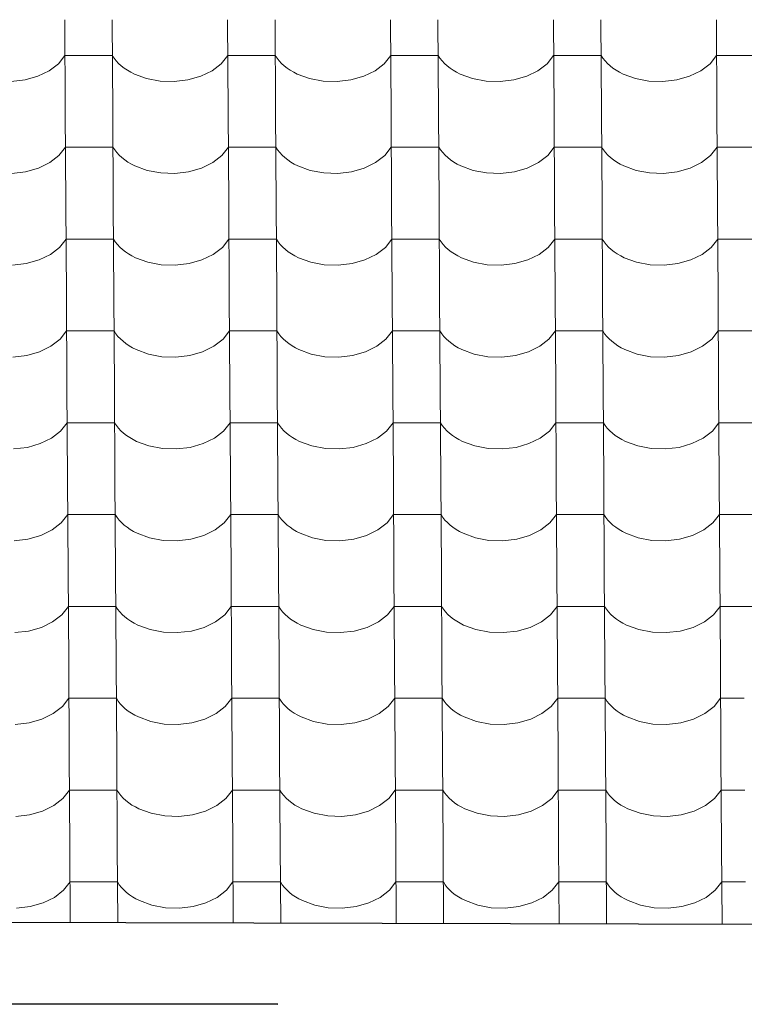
# Model space of a CAD drawing. Header units: millimetres. Extents: x -29001 to 109416, y -1251 to 13451.
# Tile 142 of 163: x -5852 to -5118, y 7012 to 8009. Entities that reach past the tile are written whole.
import ezdxf

# ---------------------------------------------------------------- set-up
doc = ezdxf.new("R2010")
doc.units = ezdxf.units.MM
doc.header["$MEASUREMENT"] = 0
for name, color, linetype in [('POHLED JIŽNÍ_1_Konstrukce - nosné', 7, 'Continuous'), ('POHLED JIŽNÍ_1_Nové_Konstrukce - střechy a skořepiny', 7, 'Continuous'), ('POHLED JIŽNÍ_1_Nové_Konstrukce - římsy', 7, 'Continuous'), ('POHLED JIŽNÍ_1_Nové_Výplně - Povrchové', 7, 'Continuous')]:
    doc.layers.add(name, color=color, linetype=linetype)

# ---------------------------------------------------------------- blocks, each defined once
blk = doc.blocks.new('*X1', base_point=(-31394.74, -25864.88))
at = {"layer": 'POHLED JIŽNÍ_1_Nové_Výplně - Povrchové', "color": 21, "linetype": 'Continuous', "lineweight": 20, "true_color": 0xffaaaa}
for p, q in [((-5806.47, 8009), (-5805.89, 7916.33)), ((-5758.44, 8009), (-5757.86, 7916.33)), ((-5641.47, 8009), (-5640.89, 7916.33)), ((-5593.44, 8009), (-5592.86, 7916.33)), ((-5476.48, 8009), (-5475.9, 7916.33)), ((-5428.44, 8009), (-5427.86, 7916.33)), ((-5311.48, 8009), (-5310.9, 7916.33)), ((-5263.44, 8009), (-5262.87, 7916.33)), ((-5146.48, 8009), (-5145.9, 7916.33)), ((-5812.86, 7964.46), (-5806.25, 7972.84)), ((-5782.23, 7972.84), (-5806.25, 7972.84)), ((-5758.21, 7972.84), (-5782.23, 7972.84)), ((-5758.21, 7972.84), (-5756.37, 7970.05)), ((-5756.37, 7970.05), (-5754.23, 7967.35)), ((-5754.23, 7967.35), (-5751.81, 7964.77)), ((-5647.86, 7964.46), (-5641.25, 7972.84)), ((-5617.23, 7972.84), (-5641.25, 7972.84)), ((-5593.21, 7972.84), (-5617.23, 7972.84)), ((-5593.21, 7972.84), (-5591.37, 7970.05)), ((-5591.37, 7970.05), (-5589.23, 7967.35)), ((-5589.23, 7967.35), (-5586.81, 7964.77)), ((-5482.87, 7964.46), (-5476.25, 7972.84)), ((-5452.23, 7972.84), (-5476.25, 7972.84)), ((-5428.22, 7972.84), (-5452.23, 7972.84)), ((-5428.22, 7972.84), (-5426.37, 7970.05)), ((-5426.37, 7970.05), (-5424.24, 7967.35)), ((-5424.24, 7967.35), (-5421.81, 7964.77)), ((-5317.87, 7964.46), (-5311.25, 7972.84)), ((-5287.24, 7972.84), (-5311.25, 7972.84)), ((-5263.22, 7972.84), (-5287.24, 7972.84)), ((-5263.22, 7972.84), (-5261.38, 7970.05)), ((-5261.38, 7970.05), (-5259.24, 7967.35)), ((-5259.24, 7967.35), (-5256.82, 7964.77)), ((-5152.87, 7964.46), (-5146.26, 7972.84)), ((-5122.24, 7972.84), (-5146.26, 7972.84)), ((-5098.22, 7972.84), (-5122.24, 7972.84)), ((-5833.57, 7951.7), (-5822.13, 7957.29)), ((-5822.13, 7957.29), (-5812.86, 7964.46)), ((-5751.81, 7964.77), (-5749.11, 7962.3)), ((-5749.11, 7962.3), (-5746.16, 7959.98)), ((-5746.16, 7959.98), (-5742.96, 7957.8)), ((-5742.96, 7957.8), (-5739.53, 7955.78)), ((-5668.57, 7951.7), (-5657.13, 7957.29)), ((-5657.13, 7957.29), (-5647.86, 7964.46)), ((-5586.81, 7964.77), (-5584.11, 7962.3)), ((-5584.11, 7962.3), (-5581.16, 7959.98)), ((-5581.16, 7959.98), (-5577.96, 7957.8)), ((-5577.96, 7957.8), (-5574.54, 7955.78)), ((-5503.57, 7951.7), (-5492.13, 7957.29)), ((-5492.13, 7957.29), (-5482.87, 7964.46)), ((-5421.81, 7964.77), (-5419.12, 7962.3)), ((-5419.12, 7962.3), (-5416.16, 7959.98)), ((-5416.16, 7959.98), (-5412.96, 7957.8)), ((-5412.96, 7957.8), (-5409.54, 7955.78)), ((-5338.58, 7951.7), (-5327.13, 7957.29)), ((-5327.13, 7957.29), (-5317.87, 7964.46)), ((-5256.82, 7964.77), (-5254.12, 7962.3)), ((-5254.12, 7962.3), (-5251.16, 7959.98)), ((-5251.16, 7959.98), (-5247.97, 7957.8)), ((-5247.97, 7957.8), (-5244.54, 7955.78)), ((-5173.58, 7951.7), (-5162.14, 7957.29)), ((-5162.14, 7957.29), (-5152.87, 7964.46)), ((-5860.57, 7946.3), (-5846.6, 7947.97)), ((-5846.6, 7947.97), (-5833.57, 7951.7)), ((-5739.53, 7955.78), (-5735.9, 7953.93)), ((-5735.9, 7953.93), (-5723.43, 7949.36)), ((-5723.43, 7949.36), (-5709.75, 7946.77)), ((-5695.57, 7946.3), (-5681.61, 7947.97)), ((-5681.61, 7947.97), (-5668.57, 7951.7)), ((-5574.54, 7955.78), (-5570.9, 7953.93)), ((-5570.9, 7953.93), (-5558.43, 7949.36)), ((-5558.43, 7949.36), (-5544.75, 7946.77)), ((-5530.57, 7946.3), (-5516.61, 7947.97)), ((-5516.61, 7947.97), (-5503.57, 7951.7)), ((-5409.54, 7955.78), (-5405.91, 7953.93)), ((-5405.91, 7953.93), (-5393.43, 7949.36)), ((-5393.43, 7949.36), (-5379.76, 7946.77)), ((-5365.58, 7946.3), (-5351.61, 7947.97)), ((-5351.61, 7947.97), (-5338.58, 7951.7)), ((-5244.54, 7955.78), (-5240.91, 7953.93)), ((-5240.91, 7953.93), (-5228.44, 7949.36)), ((-5228.44, 7949.36), (-5214.76, 7946.77)), ((-5200.58, 7946.3), (-5186.61, 7947.97)), ((-5186.61, 7947.97), (-5173.58, 7951.7)), ((-5709.75, 7946.77), (-5695.57, 7946.3)), ((-5544.75, 7946.77), (-5530.57, 7946.3)), ((-5379.76, 7946.77), (-5365.58, 7946.3)), ((-5214.76, 7946.77), (-5200.58, 7946.3)), ((-5805.89, 7915.99), (-5805.31, 7823.32)), ((-5757.86, 7915.99), (-5757.28, 7823.32)), ((-5640.89, 7915.99), (-5640.31, 7823.32)), ((-5592.86, 7915.99), (-5592.28, 7823.32)), ((-5475.89, 7915.99), (-5475.32, 7823.32)), ((-5427.86, 7915.99), (-5427.28, 7823.32)), ((-5310.9, 7915.99), (-5310.32, 7823.32)), ((-5262.86, 7915.99), (-5262.28, 7823.32)), ((-5145.9, 7915.99), (-5145.32, 7823.32)), ((-5812.28, 7871.45), (-5805.66, 7879.83)), ((-5781.65, 7879.83), (-5805.66, 7879.83)), ((-5757.63, 7879.83), (-5781.65, 7879.83)), ((-5757.63, 7879.83), (-5755.79, 7877.04)), ((-5647.28, 7871.45), (-5640.67, 7879.83)), ((-5616.65, 7879.83), (-5640.67, 7879.83)), ((-5592.63, 7879.83), (-5616.65, 7879.83)), ((-5592.63, 7879.83), (-5590.79, 7877.04)), ((-5482.28, 7871.45), (-5475.67, 7879.83)), ((-5451.65, 7879.83), (-5475.67, 7879.83)), ((-5427.63, 7879.83), (-5451.65, 7879.83)), ((-5427.63, 7879.83), (-5425.79, 7877.04)), ((-5317.29, 7871.45), (-5310.67, 7879.83)), ((-5286.65, 7879.83), (-5310.67, 7879.83)), ((-5262.64, 7879.83), (-5286.65, 7879.83)), ((-5262.64, 7879.83), (-5260.8, 7877.04)), ((-5152.29, 7871.45), (-5145.67, 7879.83)), ((-5121.66, 7879.83), (-5145.67, 7879.83)), ((-5097.64, 7879.83), (-5121.66, 7879.83)), ((-5821.54, 7864.28), (-5812.28, 7871.45)), ((-5755.79, 7877.04), (-5753.65, 7874.34)), ((-5753.65, 7874.34), (-5751.23, 7871.76)), ((-5751.23, 7871.76), (-5748.53, 7869.29)), ((-5748.53, 7869.29), (-5745.57, 7866.97)), ((-5656.55, 7864.28), (-5647.28, 7871.45)), ((-5590.79, 7877.04), (-5588.65, 7874.34)), ((-5588.65, 7874.34), (-5586.23, 7871.76)), ((-5586.23, 7871.76), (-5583.53, 7869.29)), ((-5583.53, 7869.29), (-5580.58, 7866.97)), ((-5491.55, 7864.28), (-5482.28, 7871.45)), ((-5425.79, 7877.04), (-5423.65, 7874.34)), ((-5423.65, 7874.34), (-5421.23, 7871.76)), ((-5421.23, 7871.76), (-5418.53, 7869.29)), ((-5418.53, 7869.29), (-5415.58, 7866.97)), ((-5326.55, 7864.28), (-5317.29, 7871.45)), ((-5260.8, 7877.04), (-5258.66, 7874.34)), ((-5258.66, 7874.34), (-5256.23, 7871.76)), ((-5256.23, 7871.76), (-5253.54, 7869.29)), ((-5253.54, 7869.29), (-5250.58, 7866.97)), ((-5161.55, 7864.28), (-5152.29, 7871.45)), ((-5846.02, 7854.96), (-5832.99, 7858.69)), ((-5832.99, 7858.69), (-5821.54, 7864.28)), ((-5745.57, 7866.97), (-5742.38, 7864.79)), ((-5742.38, 7864.79), (-5738.95, 7862.77)), ((-5738.95, 7862.77), (-5735.32, 7860.92)), ((-5735.32, 7860.92), (-5722.85, 7856.35)), ((-5681.02, 7854.96), (-5667.99, 7858.69)), ((-5667.99, 7858.69), (-5656.55, 7864.28)), ((-5580.58, 7866.97), (-5577.38, 7864.79)), ((-5577.38, 7864.79), (-5573.95, 7862.77)), ((-5573.95, 7862.77), (-5570.32, 7860.92)), ((-5570.32, 7860.92), (-5557.85, 7856.35)), ((-5516.03, 7854.96), (-5502.99, 7858.69)), ((-5502.99, 7858.69), (-5491.55, 7864.28)), ((-5415.58, 7866.97), (-5412.38, 7864.79)), ((-5412.38, 7864.79), (-5408.96, 7862.77)), ((-5408.96, 7862.77), (-5405.32, 7860.92)), ((-5405.32, 7860.92), (-5392.85, 7856.35)), ((-5351.03, 7854.96), (-5337.99, 7858.69)), ((-5337.99, 7858.69), (-5326.55, 7864.28)), ((-5250.58, 7866.97), (-5247.38, 7864.79)), ((-5247.38, 7864.79), (-5243.96, 7862.77)), ((-5243.96, 7862.77), (-5240.33, 7860.92)), ((-5240.33, 7860.92), (-5227.85, 7856.35)), ((-5186.03, 7854.96), (-5173, 7858.69)), ((-5173, 7858.69), (-5161.55, 7864.28)), ((-5859.99, 7853.29), (-5846.02, 7854.96)), ((-5722.85, 7856.35), (-5709.17, 7853.76)), ((-5709.17, 7853.76), (-5694.99, 7853.29)), ((-5694.99, 7853.29), (-5681.02, 7854.96)), ((-5557.85, 7856.35), (-5544.17, 7853.76)), ((-5544.17, 7853.76), (-5529.99, 7853.29)), ((-5529.99, 7853.29), (-5516.03, 7854.96)), ((-5392.85, 7856.35), (-5379.18, 7853.76)), ((-5379.18, 7853.76), (-5364.99, 7853.29)), ((-5364.99, 7853.29), (-5351.03, 7854.96)), ((-5227.85, 7856.35), (-5214.18, 7853.76)), ((-5214.18, 7853.76), (-5200, 7853.29)), ((-5200, 7853.29), (-5186.03, 7854.96)), ((-5805.31, 7822.98), (-5804.73, 7730.31)), ((-5757.27, 7822.98), (-5756.69, 7730.31)), ((-5640.31, 7822.98), (-5639.73, 7730.31)), ((-5592.28, 7822.98), (-5591.7, 7730.31)), ((-5475.31, 7822.98), (-5474.73, 7730.31)), ((-5427.28, 7822.98), (-5426.7, 7730.31)), ((-5310.32, 7822.98), (-5309.74, 7730.31)), ((-5262.28, 7822.98), (-5261.7, 7730.31)), ((-5145.32, 7822.98), (-5144.74, 7730.31)), ((-5820.96, 7771.27), (-5811.7, 7778.44)), ((-5811.7, 7778.44), (-5805.08, 7786.82)), ((-5781.06, 7786.82), (-5805.08, 7786.82)), ((-5757.05, 7786.82), (-5781.06, 7786.82)), ((-5757.05, 7786.82), (-5755.21, 7784.03)), ((-5755.21, 7784.03), (-5753.07, 7781.34)), ((-5753.07, 7781.34), (-5750.64, 7778.75)), ((-5750.64, 7778.75), (-5747.95, 7776.28)), ((-5655.97, 7771.27), (-5646.7, 7778.44)), ((-5646.7, 7778.44), (-5640.08, 7786.82)), ((-5616.07, 7786.82), (-5640.08, 7786.82)), ((-5592.05, 7786.82), (-5616.07, 7786.82)), ((-5592.05, 7786.82), (-5590.21, 7784.03)), ((-5590.21, 7784.03), (-5588.07, 7781.34)), ((-5588.07, 7781.34), (-5585.65, 7778.75)), ((-5585.65, 7778.75), (-5582.95, 7776.28)), ((-5490.97, 7771.27), (-5481.7, 7778.44)), ((-5481.7, 7778.44), (-5475.09, 7786.82)), ((-5451.07, 7786.82), (-5475.09, 7786.82)), ((-5427.05, 7786.82), (-5451.07, 7786.82)), ((-5427.05, 7786.82), (-5425.21, 7784.03)), ((-5425.21, 7784.03), (-5423.07, 7781.34)), ((-5423.07, 7781.34), (-5420.65, 7778.75)), ((-5420.65, 7778.75), (-5417.95, 7776.28)), ((-5325.97, 7771.27), (-5316.71, 7778.44)), ((-5316.71, 7778.44), (-5310.09, 7786.82)), ((-5286.07, 7786.82), (-5310.09, 7786.82)), ((-5262.06, 7786.82), (-5286.07, 7786.82)), ((-5262.06, 7786.82), (-5260.21, 7784.03)), ((-5260.21, 7784.03), (-5258.08, 7781.34)), ((-5258.08, 7781.34), (-5255.65, 7778.75)), ((-5255.65, 7778.75), (-5252.96, 7776.28)), ((-5160.97, 7771.27), (-5151.71, 7778.44)), ((-5151.71, 7778.44), (-5145.09, 7786.82)), ((-5121.08, 7786.82), (-5145.09, 7786.82)), ((-5097.06, 7786.82), (-5121.08, 7786.82)), ((-5832.4, 7765.68), (-5820.96, 7771.27)), ((-5747.95, 7776.28), (-5744.99, 7773.96)), ((-5744.99, 7773.96), (-5741.79, 7771.78)), ((-5741.79, 7771.78), (-5738.37, 7769.76)), ((-5738.37, 7769.76), (-5734.74, 7767.91)), ((-5734.74, 7767.91), (-5722.26, 7763.34)), ((-5667.41, 7765.68), (-5655.97, 7771.27)), ((-5582.95, 7776.28), (-5580, 7773.96)), ((-5580, 7773.96), (-5576.8, 7771.78)), ((-5576.8, 7771.78), (-5573.37, 7769.76)), ((-5573.37, 7769.76), (-5569.74, 7767.91)), ((-5569.74, 7767.91), (-5557.27, 7763.34)), ((-5502.41, 7765.68), (-5490.97, 7771.27)), ((-5417.95, 7776.28), (-5415, 7773.96)), ((-5415, 7773.96), (-5411.8, 7771.78)), ((-5411.8, 7771.78), (-5408.37, 7769.76)), ((-5408.37, 7769.76), (-5404.74, 7767.91)), ((-5404.74, 7767.91), (-5392.27, 7763.34)), ((-5337.41, 7765.68), (-5325.97, 7771.27)), ((-5252.96, 7776.28), (-5250, 7773.96)), ((-5250, 7773.96), (-5246.8, 7771.78)), ((-5246.8, 7771.78), (-5243.38, 7769.76)), ((-5243.38, 7769.76), (-5239.74, 7767.91)), ((-5239.74, 7767.91), (-5227.27, 7763.34)), ((-5172.42, 7765.68), (-5160.97, 7771.27)), ((-5859.41, 7760.28), (-5845.44, 7761.95)), ((-5845.44, 7761.95), (-5832.4, 7765.68)), ((-5722.26, 7763.34), (-5708.59, 7760.75)), ((-5708.59, 7760.75), (-5694.41, 7760.28)), ((-5694.41, 7760.28), (-5680.44, 7761.95)), ((-5680.44, 7761.95), (-5667.41, 7765.68)), ((-5557.27, 7763.34), (-5543.59, 7760.75)), ((-5543.59, 7760.75), (-5529.41, 7760.28)), ((-5529.41, 7760.28), (-5515.45, 7761.95)), ((-5515.45, 7761.95), (-5502.41, 7765.68)), ((-5392.27, 7763.34), (-5378.59, 7760.75)), ((-5378.59, 7760.75), (-5364.41, 7760.28)), ((-5364.41, 7760.28), (-5350.45, 7761.95)), ((-5350.45, 7761.95), (-5337.41, 7765.68)), ((-5227.27, 7763.34), (-5213.6, 7760.75)), ((-5213.6, 7760.75), (-5199.42, 7760.28)), ((-5199.42, 7760.28), (-5185.45, 7761.95)), ((-5185.45, 7761.95), (-5172.42, 7765.68)), ((-5804.73, 7729.97), (-5804.15, 7637.3)), ((-5756.69, 7729.97), (-5756.11, 7637.3)), ((-5639.73, 7729.97), (-5639.15, 7637.3)), ((-5591.69, 7729.97), (-5591.12, 7637.3)), ((-5474.73, 7729.97), (-5474.15, 7637.3)), ((-5426.7, 7729.97), (-5426.12, 7637.3)), ((-5309.73, 7729.97), (-5309.16, 7637.3)), ((-5261.7, 7729.97), (-5261.12, 7637.3)), ((-5144.74, 7729.97), (-5144.16, 7637.3)), ((-5811.12, 7685.43), (-5804.5, 7693.82)), ((-5780.48, 7693.82), (-5804.5, 7693.82)), ((-5756.47, 7693.82), (-5780.48, 7693.82)), ((-5756.47, 7693.82), (-5754.62, 7691.02)), ((-5754.62, 7691.02), (-5752.49, 7688.33)), ((-5752.49, 7688.33), (-5750.06, 7685.74)), ((-5646.12, 7685.43), (-5639.5, 7693.82)), ((-5615.49, 7693.82), (-5639.5, 7693.82)), ((-5591.47, 7693.82), (-5615.49, 7693.82)), ((-5591.47, 7693.82), (-5589.63, 7691.02)), ((-5589.63, 7691.02), (-5587.49, 7688.33)), ((-5587.49, 7688.33), (-5585.07, 7685.74)), ((-5481.12, 7685.43), (-5474.51, 7693.82)), ((-5450.49, 7693.82), (-5474.51, 7693.82)), ((-5426.47, 7693.82), (-5450.49, 7693.82)), ((-5426.47, 7693.82), (-5424.63, 7691.02)), ((-5424.63, 7691.02), (-5422.49, 7688.33)), ((-5422.49, 7688.33), (-5420.07, 7685.74)), ((-5316.12, 7685.43), (-5309.51, 7693.82)), ((-5285.49, 7693.82), (-5309.51, 7693.82)), ((-5261.47, 7693.82), (-5285.49, 7693.82)), ((-5261.47, 7693.82), (-5259.63, 7691.02)), ((-5259.63, 7691.02), (-5257.49, 7688.33)), ((-5257.49, 7688.33), (-5255.07, 7685.74)), ((-5151.13, 7685.43), (-5144.51, 7693.82)), ((-5120.49, 7693.82), (-5144.51, 7693.82)), ((-5096.48, 7693.82), (-5120.49, 7693.82)), ((-5831.82, 7672.67), (-5820.38, 7678.26)), ((-5820.38, 7678.26), (-5811.12, 7685.43)), ((-5750.06, 7685.74), (-5747.37, 7683.28)), ((-5747.37, 7683.28), (-5744.41, 7680.95)), ((-5744.41, 7680.95), (-5741.21, 7678.77)), ((-5741.21, 7678.77), (-5737.79, 7676.75)), ((-5666.83, 7672.67), (-5655.38, 7678.26)), ((-5655.38, 7678.26), (-5646.12, 7685.43)), ((-5585.07, 7685.74), (-5582.37, 7683.28)), ((-5582.37, 7683.28), (-5579.41, 7680.95)), ((-5579.41, 7680.95), (-5576.22, 7678.77)), ((-5576.22, 7678.77), (-5572.79, 7676.75)), ((-5501.83, 7672.67), (-5490.39, 7678.26)), ((-5490.39, 7678.26), (-5481.12, 7685.43)), ((-5420.07, 7685.74), (-5417.37, 7683.28)), ((-5417.37, 7683.28), (-5414.42, 7680.95)), ((-5414.42, 7680.95), (-5411.22, 7678.77)), ((-5411.22, 7678.77), (-5407.79, 7676.75)), ((-5336.83, 7672.67), (-5325.39, 7678.26)), ((-5325.39, 7678.26), (-5316.12, 7685.43)), ((-5255.07, 7685.74), (-5252.37, 7683.28)), ((-5252.37, 7683.28), (-5249.42, 7680.95)), ((-5249.42, 7680.95), (-5246.22, 7678.77)), ((-5246.22, 7678.77), (-5242.8, 7676.75)), ((-5171.83, 7672.67), (-5160.39, 7678.26)), ((-5160.39, 7678.26), (-5151.13, 7685.43)), ((-5858.82, 7667.27), (-5844.86, 7668.94)), ((-5844.86, 7668.94), (-5831.82, 7672.67)), ((-5737.79, 7676.75), (-5734.16, 7674.9)), ((-5734.16, 7674.9), (-5721.68, 7670.33)), ((-5721.68, 7670.33), (-5708.01, 7667.74)), ((-5693.83, 7667.27), (-5679.86, 7668.94)), ((-5679.86, 7668.94), (-5666.83, 7672.67)), ((-5572.79, 7676.75), (-5569.16, 7674.9)), ((-5569.16, 7674.9), (-5556.69, 7670.33)), ((-5556.69, 7670.33), (-5543.01, 7667.74)), ((-5528.83, 7667.27), (-5514.86, 7668.94)), ((-5514.86, 7668.94), (-5501.83, 7672.67)), ((-5407.79, 7676.75), (-5404.16, 7674.9)), ((-5404.16, 7674.9), (-5391.69, 7670.33)), ((-5391.69, 7670.33), (-5378.01, 7667.74)), ((-5363.83, 7667.27), (-5349.87, 7668.94)), ((-5349.87, 7668.94), (-5336.83, 7672.67)), ((-5242.8, 7676.75), (-5239.16, 7674.9)), ((-5239.16, 7674.9), (-5226.69, 7670.33)), ((-5226.69, 7670.33), (-5213.02, 7667.74)), ((-5198.83, 7667.27), (-5184.87, 7668.94)), ((-5184.87, 7668.94), (-5171.83, 7672.67)), ((-5708.01, 7667.74), (-5693.83, 7667.27)), ((-5543.01, 7667.74), (-5528.83, 7667.27)), ((-5378.01, 7667.74), (-5363.83, 7667.27)), ((-5213.02, 7667.74), (-5198.83, 7667.27)), ((-5804.15, 7636.96), (-5803.57, 7544.29)), ((-5756.11, 7636.96), (-5755.53, 7544.29)), ((-5639.15, 7636.96), (-5638.57, 7544.29)), ((-5591.11, 7636.96), (-5590.53, 7544.29)), ((-5474.15, 7636.96), (-5473.57, 7544.29)), ((-5426.12, 7636.96), (-5425.54, 7544.29)), ((-5309.15, 7636.96), (-5308.57, 7544.29)), ((-5261.12, 7636.96), (-5260.54, 7544.29)), ((-5144.16, 7636.96), (-5143.58, 7544.29)), ((-5810.53, 7592.42), (-5803.92, 7600.81)), ((-5779.9, 7600.81), (-5803.92, 7600.81)), ((-5755.88, 7600.81), (-5779.9, 7600.81)), ((-5755.88, 7600.81), (-5754.04, 7598.01)), ((-5754.04, 7598.01), (-5751.9, 7595.32)), ((-5645.54, 7592.42), (-5638.92, 7600.81)), ((-5614.9, 7600.81), (-5638.92, 7600.81)), ((-5590.89, 7600.81), (-5614.9, 7600.81)), ((-5590.89, 7600.81), (-5589.05, 7598.01)), ((-5589.05, 7598.01), (-5586.91, 7595.32)), ((-5480.54, 7592.42), (-5473.92, 7600.81)), ((-5449.91, 7600.81), (-5473.92, 7600.81)), ((-5425.89, 7600.81), (-5449.91, 7600.81)), ((-5425.89, 7600.81), (-5424.05, 7598.01)), ((-5424.05, 7598.01), (-5421.91, 7595.32)), ((-5315.54, 7592.42), (-5308.93, 7600.81)), ((-5284.91, 7600.81), (-5308.93, 7600.81)), ((-5260.89, 7600.81), (-5284.91, 7600.81)), ((-5260.89, 7600.81), (-5259.05, 7598.01)), ((-5259.05, 7598.01), (-5256.91, 7595.32)), ((-5150.55, 7592.42), (-5143.93, 7600.81)), ((-5119.91, 7600.81), (-5143.93, 7600.81)), ((-5095.9, 7600.81), (-5119.91, 7600.81)), ((-5819.8, 7585.25), (-5810.53, 7592.42)), ((-5751.9, 7595.32), (-5749.48, 7592.73)), ((-5749.48, 7592.73), (-5746.78, 7590.27)), ((-5746.78, 7590.27), (-5743.83, 7587.94)), ((-5654.8, 7585.25), (-5645.54, 7592.42)), ((-5586.91, 7595.32), (-5584.48, 7592.73)), ((-5584.48, 7592.73), (-5581.79, 7590.27)), ((-5581.79, 7590.27), (-5578.83, 7587.94)), ((-5489.8, 7585.25), (-5480.54, 7592.42)), ((-5421.91, 7595.32), (-5419.49, 7592.73)), ((-5419.49, 7592.73), (-5416.79, 7590.27)), ((-5416.79, 7590.27), (-5413.83, 7587.94)), ((-5324.81, 7585.25), (-5315.54, 7592.42)), ((-5256.91, 7595.32), (-5254.49, 7592.73)), ((-5254.49, 7592.73), (-5251.79, 7590.27)), ((-5251.79, 7590.27), (-5248.84, 7587.94)), ((-5159.81, 7585.25), (-5150.55, 7592.42)), ((-5844.28, 7575.93), (-5831.24, 7579.66)), ((-5831.24, 7579.66), (-5819.8, 7585.25)), ((-5743.83, 7587.94), (-5740.63, 7585.76)), ((-5740.63, 7585.76), (-5737.21, 7583.74)), ((-5737.21, 7583.74), (-5733.57, 7581.89)), ((-5733.57, 7581.89), (-5721.1, 7577.32)), ((-5679.28, 7575.93), (-5666.24, 7579.66)), ((-5666.24, 7579.66), (-5654.8, 7585.25)), ((-5578.83, 7587.94), (-5575.63, 7585.76)), ((-5575.63, 7585.76), (-5572.21, 7583.74)), ((-5572.21, 7583.74), (-5568.58, 7581.89)), ((-5568.58, 7581.89), (-5556.1, 7577.32)), ((-5514.28, 7575.93), (-5501.25, 7579.66)), ((-5501.25, 7579.66), (-5489.8, 7585.25)), ((-5413.83, 7587.94), (-5410.64, 7585.76)), ((-5410.64, 7585.76), (-5407.21, 7583.74)), ((-5407.21, 7583.74), (-5403.58, 7581.89)), ((-5403.58, 7581.89), (-5391.11, 7577.32)), ((-5349.29, 7575.93), (-5336.25, 7579.66)), ((-5336.25, 7579.66), (-5324.81, 7585.25)), ((-5248.84, 7587.94), (-5245.64, 7585.76)), ((-5245.64, 7585.76), (-5242.21, 7583.74)), ((-5242.21, 7583.74), (-5238.58, 7581.89)), ((-5238.58, 7581.89), (-5226.11, 7577.32)), ((-5184.29, 7575.93), (-5171.25, 7579.66)), ((-5171.25, 7579.66), (-5159.81, 7585.25)), ((-5858.24, 7574.26), (-5844.28, 7575.93)), ((-5721.1, 7577.32), (-5707.43, 7574.73)), ((-5707.43, 7574.73), (-5693.24, 7574.26)), ((-5693.24, 7574.26), (-5679.28, 7575.93)), ((-5556.1, 7577.32), (-5542.43, 7574.73)), ((-5542.43, 7574.73), (-5528.25, 7574.26)), ((-5528.25, 7574.26), (-5514.28, 7575.93)), ((-5391.11, 7577.32), (-5377.43, 7574.73)), ((-5377.43, 7574.73), (-5363.25, 7574.26)), ((-5363.25, 7574.26), (-5349.29, 7575.93)), ((-5226.11, 7577.32), (-5212.43, 7574.73)), ((-5212.43, 7574.73), (-5198.25, 7574.26)), ((-5198.25, 7574.26), (-5184.29, 7575.93)), ((-5803.56, 7543.95), (-5802.98, 7451.28)), ((-5755.53, 7543.95), (-5754.95, 7451.28)), ((-5638.57, 7543.95), (-5637.99, 7451.28)), ((-5590.53, 7543.95), (-5589.95, 7451.28)), ((-5473.57, 7543.95), (-5472.99, 7451.28)), ((-5425.53, 7543.95), (-5424.95, 7451.28)), ((-5308.57, 7543.95), (-5307.99, 7451.28)), ((-5260.54, 7543.95), (-5259.96, 7451.28)), ((-5143.57, 7543.95), (-5142.99, 7451.28)), ((-5819.22, 7492.24), (-5809.95, 7499.41)), ((-5809.95, 7499.41), (-5803.34, 7507.8)), ((-5779.32, 7507.8), (-5803.34, 7507.8)), ((-5755.3, 7507.8), (-5779.32, 7507.8)), ((-5755.3, 7507.8), (-5753.46, 7505)), ((-5753.46, 7505), (-5751.32, 7502.31)), ((-5751.32, 7502.31), (-5748.9, 7499.72)), ((-5748.9, 7499.72), (-5746.2, 7497.26)), ((-5654.22, 7492.24), (-5644.96, 7499.41)), ((-5644.96, 7499.41), (-5638.34, 7507.8)), ((-5614.32, 7507.8), (-5638.34, 7507.8)), ((-5590.31, 7507.8), (-5614.32, 7507.8)), ((-5590.31, 7507.8), (-5588.46, 7505)), ((-5588.46, 7505), (-5586.33, 7502.31)), ((-5586.33, 7502.31), (-5583.9, 7499.72)), ((-5583.9, 7499.72), (-5581.21, 7497.26)), ((-5489.22, 7492.24), (-5479.96, 7499.41)), ((-5479.96, 7499.41), (-5473.34, 7507.8)), ((-5449.33, 7507.8), (-5473.34, 7507.8)), ((-5425.31, 7507.8), (-5449.33, 7507.8)), ((-5425.31, 7507.8), (-5423.47, 7505)), ((-5423.47, 7505), (-5421.33, 7502.31)), ((-5421.33, 7502.31), (-5418.9, 7499.72)), ((-5418.9, 7499.72), (-5416.21, 7497.26)), ((-5324.23, 7492.24), (-5314.96, 7499.41)), ((-5314.96, 7499.41), (-5308.35, 7507.8)), ((-5284.33, 7507.8), (-5308.35, 7507.8)), ((-5260.31, 7507.8), (-5284.33, 7507.8)), ((-5260.31, 7507.8), (-5258.47, 7505)), ((-5258.47, 7505), (-5256.33, 7502.31)), ((-5256.33, 7502.31), (-5253.91, 7499.72)), ((-5253.91, 7499.72), (-5251.21, 7497.26)), ((-5159.23, 7492.24), (-5149.96, 7499.41)), ((-5149.96, 7499.41), (-5143.35, 7507.8)), ((-5119.33, 7507.8), (-5143.35, 7507.8)), ((-5095.31, 7507.8), (-5119.33, 7507.8)), ((-5830.66, 7486.65), (-5819.22, 7492.24)), ((-5746.2, 7497.26), (-5743.25, 7494.93)), ((-5743.25, 7494.93), (-5740.05, 7492.75)), ((-5740.05, 7492.75), (-5736.63, 7490.73)), ((-5736.63, 7490.73), (-5732.99, 7488.88)), ((-5732.99, 7488.88), (-5720.52, 7484.31)), ((-5665.66, 7486.65), (-5654.22, 7492.24)), ((-5581.21, 7497.26), (-5578.25, 7494.93)), ((-5578.25, 7494.93), (-5575.05, 7492.75)), ((-5575.05, 7492.75), (-5571.63, 7490.73)), ((-5571.63, 7490.73), (-5567.99, 7488.88)), ((-5567.99, 7488.88), (-5555.52, 7484.31)), ((-5500.67, 7486.65), (-5489.22, 7492.24)), ((-5416.21, 7497.26), (-5413.25, 7494.93)), ((-5413.25, 7494.93), (-5410.06, 7492.75)), ((-5410.06, 7492.75), (-5406.63, 7490.73)), ((-5406.63, 7490.73), (-5403, 7488.88)), ((-5403, 7488.88), (-5390.53, 7484.31)), ((-5335.67, 7486.65), (-5324.23, 7492.24)), ((-5251.21, 7497.26), (-5248.26, 7494.93)), ((-5248.26, 7494.93), (-5245.06, 7492.75)), ((-5245.06, 7492.75), (-5241.63, 7490.73)), ((-5241.63, 7490.73), (-5238, 7488.88)), ((-5238, 7488.88), (-5225.53, 7484.31)), ((-5170.67, 7486.65), (-5159.23, 7492.24)), ((-5857.66, 7481.25), (-5843.7, 7482.92)), ((-5843.7, 7482.92), (-5830.66, 7486.65)), ((-5720.52, 7484.31), (-5706.84, 7481.73)), ((-5706.84, 7481.73), (-5692.66, 7481.25)), ((-5692.66, 7481.25), (-5678.7, 7482.92)), ((-5678.7, 7482.92), (-5665.66, 7486.65)), ((-5555.52, 7484.31), (-5541.85, 7481.73)), ((-5541.85, 7481.73), (-5527.67, 7481.25)), ((-5527.67, 7481.25), (-5513.7, 7482.92)), ((-5513.7, 7482.92), (-5500.67, 7486.65)), ((-5390.53, 7484.31), (-5376.85, 7481.73)), ((-5376.85, 7481.73), (-5362.67, 7481.25)), ((-5362.67, 7481.25), (-5348.7, 7482.92)), ((-5348.7, 7482.92), (-5335.67, 7486.65)), ((-5225.53, 7484.31), (-5211.85, 7481.73)), ((-5211.85, 7481.73), (-5197.67, 7481.25)), ((-5197.67, 7481.25), (-5183.71, 7482.92)), ((-5183.71, 7482.92), (-5170.67, 7486.65)), ((-5802.98, 7450.94), (-5802.4, 7358.27)), ((-5754.95, 7450.94), (-5754.37, 7358.27)), ((-5637.98, 7450.94), (-5637.41, 7358.27)), ((-5589.95, 7450.94), (-5589.37, 7358.27)), ((-5472.99, 7450.94), (-5472.41, 7358.27)), ((-5424.95, 7450.94), (-5424.37, 7358.27)), ((-5307.99, 7450.94), (-5307.41, 7358.27)), ((-5259.96, 7450.94), (-5259.38, 7358.27)), ((-5142.99, 7450.94), (-5142.41, 7358.27)), ((-5809.37, 7406.4), (-5802.76, 7414.79)), ((-5778.74, 7414.79), (-5802.76, 7414.79)), ((-5754.72, 7414.79), (-5778.74, 7414.79)), ((-5754.72, 7414.79), (-5752.88, 7412)), ((-5752.88, 7412), (-5750.74, 7409.3)), ((-5750.74, 7409.3), (-5748.32, 7406.71)), ((-5644.37, 7406.4), (-5637.76, 7414.79)), ((-5613.74, 7414.79), (-5637.76, 7414.79)), ((-5589.72, 7414.79), (-5613.74, 7414.79)), ((-5589.72, 7414.79), (-5587.88, 7412)), ((-5587.88, 7412), (-5585.74, 7409.3)), ((-5585.74, 7409.3), (-5583.32, 7406.71)), ((-5479.38, 7406.4), (-5472.76, 7414.79)), ((-5448.74, 7414.79), (-5472.76, 7414.79)), ((-5424.73, 7414.79), (-5448.74, 7414.79)), ((-5424.73, 7414.79), (-5422.89, 7412)), ((-5422.89, 7412), (-5420.75, 7409.3)), ((-5420.75, 7409.3), (-5418.32, 7406.71)), ((-5314.38, 7406.4), (-5307.76, 7414.79)), ((-5283.75, 7414.79), (-5307.76, 7414.79)), ((-5259.73, 7414.79), (-5283.75, 7414.79)), ((-5259.73, 7414.79), (-5257.89, 7412)), ((-5257.89, 7412), (-5255.75, 7409.3)), ((-5255.75, 7409.3), (-5253.33, 7406.71)), ((-5149.38, 7406.4), (-5142.77, 7414.79)), ((-5118.75, 7414.79), (-5142.77, 7414.79)), ((-5094.73, 7414.79), (-5118.75, 7414.79)), ((-5830.08, 7393.64), (-5818.64, 7399.23)), ((-5818.64, 7399.23), (-5809.37, 7406.4)), ((-5748.32, 7406.71), (-5745.62, 7404.25)), ((-5745.62, 7404.25), (-5742.67, 7401.92)), ((-5742.67, 7401.92), (-5739.47, 7399.74)), ((-5739.47, 7399.74), (-5736.04, 7397.72)), ((-5665.08, 7393.64), (-5653.64, 7399.23)), ((-5653.64, 7399.23), (-5644.37, 7406.4)), ((-5583.32, 7406.71), (-5580.62, 7404.25)), ((-5580.62, 7404.25), (-5577.67, 7401.92)), ((-5577.67, 7401.92), (-5574.47, 7399.74)), ((-5574.47, 7399.74), (-5571.05, 7397.72)), ((-5500.08, 7393.64), (-5488.64, 7399.23)), ((-5488.64, 7399.23), (-5479.38, 7406.4)), ((-5418.32, 7406.71), (-5415.63, 7404.25)), ((-5415.63, 7404.25), (-5412.67, 7401.92)), ((-5412.67, 7401.92), (-5409.47, 7399.74)), ((-5409.47, 7399.74), (-5406.05, 7397.72)), ((-5335.09, 7393.64), (-5323.64, 7399.23)), ((-5323.64, 7399.23), (-5314.38, 7406.4)), ((-5253.33, 7406.71), (-5250.63, 7404.25)), ((-5250.63, 7404.25), (-5247.67, 7401.92)), ((-5247.67, 7401.92), (-5244.48, 7399.74)), ((-5244.48, 7399.74), (-5241.05, 7397.72)), ((-5170.09, 7393.64), (-5158.65, 7399.23)), ((-5158.65, 7399.23), (-5149.38, 7406.4)), ((-5857.08, 7388.25), (-5843.11, 7389.91)), ((-5843.11, 7389.91), (-5830.08, 7393.64)), ((-5736.04, 7397.72), (-5732.41, 7395.88)), ((-5732.41, 7395.88), (-5719.94, 7391.3)), ((-5719.94, 7391.3), (-5706.26, 7388.72)), ((-5706.26, 7388.72), (-5692.08, 7388.25)), ((-5692.08, 7388.25), (-5678.12, 7389.91)), ((-5678.12, 7389.91), (-5665.08, 7393.64)), ((-5571.05, 7397.72), (-5567.41, 7395.88)), ((-5567.41, 7395.88), (-5554.94, 7391.3)), ((-5554.94, 7391.3), (-5541.27, 7388.72)), ((-5541.27, 7388.72), (-5527.08, 7388.25)), ((-5527.08, 7388.25), (-5513.12, 7389.91)), ((-5513.12, 7389.91), (-5500.08, 7393.64)), ((-5406.05, 7397.72), (-5402.42, 7395.88)), ((-5402.42, 7395.88), (-5389.94, 7391.3)), ((-5389.94, 7391.3), (-5376.27, 7388.72)), ((-5376.27, 7388.72), (-5362.09, 7388.25)), ((-5362.09, 7388.25), (-5348.12, 7389.91)), ((-5348.12, 7389.91), (-5335.09, 7393.64)), ((-5241.05, 7397.72), (-5237.42, 7395.88)), ((-5237.42, 7395.88), (-5224.95, 7391.3)), ((-5224.95, 7391.3), (-5211.27, 7388.72)), ((-5211.27, 7388.72), (-5197.09, 7388.25)), ((-5197.09, 7388.25), (-5183.12, 7389.91)), ((-5183.12, 7389.91), (-5170.09, 7393.64)), ((-5802.4, 7357.94), (-5801.82, 7265.26)), ((-5754.37, 7357.94), (-5753.79, 7265.26)), ((-5637.4, 7357.94), (-5636.82, 7265.26)), ((-5589.37, 7357.94), (-5588.79, 7265.26)), ((-5472.41, 7357.94), (-5471.83, 7265.26)), ((-5424.37, 7357.94), (-5423.79, 7265.26)), ((-5307.41, 7357.94), (-5306.83, 7265.26)), ((-5259.37, 7357.94), (-5258.79, 7265.26)), ((-5142.41, 7357.94), (-5141.83, 7265.26)), ((-5808.79, 7313.39), (-5802.17, 7321.78)), ((-5778.16, 7321.78), (-5802.17, 7321.78)), ((-5754.14, 7321.78), (-5778.16, 7321.78)), ((-5754.14, 7321.78), (-5752.3, 7318.99)), ((-5752.3, 7318.99), (-5750.16, 7316.29)), ((-5643.79, 7313.39), (-5637.18, 7321.78)), ((-5613.16, 7321.78), (-5637.18, 7321.78)), ((-5589.14, 7321.78), (-5613.16, 7321.78)), ((-5589.14, 7321.78), (-5587.3, 7318.99)), ((-5587.3, 7318.99), (-5585.16, 7316.29)), ((-5478.8, 7313.39), (-5472.18, 7321.78)), ((-5448.16, 7321.78), (-5472.18, 7321.78)), ((-5424.15, 7321.78), (-5448.16, 7321.78)), ((-5424.15, 7321.78), (-5422.3, 7318.99)), ((-5422.3, 7318.99), (-5420.17, 7316.29)), ((-5313.8, 7313.39), (-5307.18, 7321.78)), ((-5283.17, 7321.78), (-5307.18, 7321.78)), ((-5259.15, 7321.78), (-5283.17, 7321.78)), ((-5259.15, 7321.78), (-5257.31, 7318.99)), ((-5257.31, 7318.99), (-5255.17, 7316.29)), ((-5148.8, 7313.39), (-5142.18, 7321.78)), ((-5118.17, 7321.78), (-5142.18, 7321.78)), ((-5818.06, 7306.22), (-5808.79, 7313.39)), ((-5750.16, 7316.29), (-5747.74, 7313.7)), ((-5747.74, 7313.7), (-5745.04, 7311.24)), ((-5745.04, 7311.24), (-5742.08, 7308.91)), ((-5742.08, 7308.91), (-5738.89, 7306.73)), ((-5653.06, 7306.22), (-5643.79, 7313.39)), ((-5585.16, 7316.29), (-5582.74, 7313.7)), ((-5582.74, 7313.7), (-5580.04, 7311.24)), ((-5580.04, 7311.24), (-5577.09, 7308.91)), ((-5577.09, 7308.91), (-5573.89, 7306.73)), ((-5488.06, 7306.22), (-5478.8, 7313.39)), ((-5420.17, 7316.29), (-5417.74, 7313.7)), ((-5417.74, 7313.7), (-5415.05, 7311.24)), ((-5415.05, 7311.24), (-5412.09, 7308.91)), ((-5412.09, 7308.91), (-5408.89, 7306.73)), ((-5323.06, 7306.22), (-5313.8, 7313.39)), ((-5255.17, 7316.29), (-5252.74, 7313.7)), ((-5252.74, 7313.7), (-5250.05, 7311.24)), ((-5250.05, 7311.24), (-5247.09, 7308.91)), ((-5247.09, 7308.91), (-5243.89, 7306.73)), ((-5158.07, 7306.22), (-5148.8, 7313.39)), ((-5842.53, 7296.91), (-5829.5, 7300.63)), ((-5829.5, 7300.63), (-5818.06, 7306.22)), ((-5738.89, 7306.73), (-5735.46, 7304.71)), ((-5735.46, 7304.71), (-5731.83, 7302.87)), ((-5731.83, 7302.87), (-5719.36, 7298.29)), ((-5677.54, 7296.91), (-5664.5, 7300.63)), ((-5664.5, 7300.63), (-5653.06, 7306.22)), ((-5573.89, 7306.73), (-5570.46, 7304.71)), ((-5570.46, 7304.71), (-5566.83, 7302.87)), ((-5566.83, 7302.87), (-5554.36, 7298.29)), ((-5512.54, 7296.91), (-5499.5, 7300.63)), ((-5499.5, 7300.63), (-5488.06, 7306.22)), ((-5408.89, 7306.73), (-5405.47, 7304.71)), ((-5405.47, 7304.71), (-5401.83, 7302.87)), ((-5401.83, 7302.87), (-5389.36, 7298.29)), ((-5347.54, 7296.91), (-5334.5, 7300.63)), ((-5334.5, 7300.63), (-5323.06, 7306.22)), ((-5243.89, 7306.73), (-5240.47, 7304.71)), ((-5240.47, 7304.71), (-5236.84, 7302.87)), ((-5236.84, 7302.87), (-5224.36, 7298.29)), ((-5182.54, 7296.91), (-5169.51, 7300.63)), ((-5169.51, 7300.63), (-5158.07, 7306.22)), ((-5856.5, 7295.24), (-5842.53, 7296.91)), ((-5719.36, 7298.29), (-5705.68, 7295.71)), ((-5705.68, 7295.71), (-5691.5, 7295.24)), ((-5691.5, 7295.24), (-5677.54, 7296.91)), ((-5554.36, 7298.29), (-5540.68, 7295.71)), ((-5540.68, 7295.71), (-5526.5, 7295.24)), ((-5526.5, 7295.24), (-5512.54, 7296.91)), ((-5389.36, 7298.29), (-5375.69, 7295.71)), ((-5375.69, 7295.71), (-5361.51, 7295.24)), ((-5361.51, 7295.24), (-5347.54, 7296.91)), ((-5224.36, 7298.29), (-5210.69, 7295.71)), ((-5210.69, 7295.71), (-5196.51, 7295.24)), ((-5196.51, 7295.24), (-5182.54, 7296.91)), ((-5801.82, 7264.93), (-5801.24, 7172.25)), ((-5753.78, 7264.93), (-5753.21, 7172.25)), ((-5636.82, 7264.93), (-5636.24, 7172.25)), ((-5588.79, 7264.93), (-5588.21, 7172.25)), ((-5471.82, 7264.93), (-5471.24, 7172.25)), ((-5423.79, 7264.93), (-5423.21, 7172.25)), ((-5306.83, 7264.93), (-5306.25, 7172.25)), ((-5258.79, 7264.93), (-5258.21, 7172.25)), ((-5141.83, 7264.93), (-5141.25, 7172.25)), ((-5817.47, 7213.21), (-5808.21, 7220.38)), ((-5808.21, 7220.38), (-5801.59, 7228.77)), ((-5777.58, 7228.77), (-5801.59, 7228.77)), ((-5753.56, 7228.77), (-5777.58, 7228.77)), ((-5753.56, 7228.77), (-5751.72, 7225.98)), ((-5751.72, 7225.98), (-5749.58, 7223.28)), ((-5749.58, 7223.28), (-5747.16, 7220.69)), ((-5747.16, 7220.69), (-5744.46, 7218.23)), ((-5652.48, 7213.21), (-5643.21, 7220.38)), ((-5643.21, 7220.38), (-5636.6, 7228.77)), ((-5612.58, 7228.77), (-5636.6, 7228.77)), ((-5588.56, 7228.77), (-5612.58, 7228.77)), ((-5588.56, 7228.77), (-5586.72, 7225.98)), ((-5586.72, 7225.98), (-5584.58, 7223.28)), ((-5584.58, 7223.28), (-5582.16, 7220.69)), ((-5582.16, 7220.69), (-5579.46, 7218.23)), ((-5487.48, 7213.21), (-5478.21, 7220.38)), ((-5478.21, 7220.38), (-5471.6, 7228.77)), ((-5447.58, 7228.77), (-5471.6, 7228.77)), ((-5423.56, 7228.77), (-5447.58, 7228.77)), ((-5423.56, 7228.77), (-5421.72, 7225.98)), ((-5421.72, 7225.98), (-5419.58, 7223.28)), ((-5419.58, 7223.28), (-5417.16, 7220.69)), ((-5417.16, 7220.69), (-5414.46, 7218.23)), ((-5322.48, 7213.21), (-5313.22, 7220.38)), ((-5313.22, 7220.38), (-5306.6, 7228.77)), ((-5282.58, 7228.77), (-5306.6, 7228.77)), ((-5258.57, 7228.77), (-5282.58, 7228.77)), ((-5258.57, 7228.77), (-5256.72, 7225.98)), ((-5256.72, 7225.98), (-5254.59, 7223.28)), ((-5254.59, 7223.28), (-5252.16, 7220.69)), ((-5252.16, 7220.69), (-5249.47, 7218.23)), ((-5157.48, 7213.21), (-5148.22, 7220.38)), ((-5148.22, 7220.38), (-5141.6, 7228.77)), ((-5117.59, 7228.77), (-5141.6, 7228.77)), ((-5828.92, 7207.62), (-5817.47, 7213.21)), ((-5744.46, 7218.23), (-5741.5, 7215.9)), ((-5741.5, 7215.9), (-5738.31, 7213.72)), ((-5738.31, 7213.72), (-5734.88, 7211.71)), ((-5734.88, 7211.71), (-5731.25, 7209.86)), ((-5731.25, 7209.86), (-5718.78, 7205.29)), ((-5663.92, 7207.62), (-5652.48, 7213.21)), ((-5579.46, 7218.23), (-5576.51, 7215.9)), ((-5576.51, 7215.9), (-5573.31, 7213.72)), ((-5573.31, 7213.72), (-5569.88, 7211.71)), ((-5569.88, 7211.71), (-5566.25, 7209.86)), ((-5566.25, 7209.86), (-5553.78, 7205.29)), ((-5498.92, 7207.62), (-5487.48, 7213.21)), ((-5414.46, 7218.23), (-5411.51, 7215.9)), ((-5411.51, 7215.9), (-5408.31, 7213.72)), ((-5408.31, 7213.72), (-5404.89, 7211.71)), ((-5404.89, 7211.71), (-5401.25, 7209.86)), ((-5401.25, 7209.86), (-5388.78, 7205.29)), ((-5333.92, 7207.62), (-5322.48, 7213.21)), ((-5249.47, 7218.23), (-5246.51, 7215.9)), ((-5246.51, 7215.9), (-5243.31, 7213.72)), ((-5243.31, 7213.72), (-5239.89, 7211.71)), ((-5239.89, 7211.71), (-5236.26, 7209.86)), ((-5236.26, 7209.86), (-5223.78, 7205.29)), ((-5168.93, 7207.62), (-5157.48, 7213.21)), ((-5855.92, 7202.23), (-5841.95, 7203.9)), ((-5841.95, 7203.9), (-5828.92, 7207.62)), ((-5718.78, 7205.29), (-5705.1, 7202.7)), ((-5705.1, 7202.7), (-5690.92, 7202.23)), ((-5690.92, 7202.23), (-5676.95, 7203.9)), ((-5676.95, 7203.9), (-5663.92, 7207.62)), ((-5553.78, 7205.29), (-5540.1, 7202.7)), ((-5540.1, 7202.7), (-5525.92, 7202.23)), ((-5525.92, 7202.23), (-5511.96, 7203.9)), ((-5511.96, 7203.9), (-5498.92, 7207.62)), ((-5388.78, 7205.29), (-5375.11, 7202.7)), ((-5375.11, 7202.7), (-5360.92, 7202.23)), ((-5360.92, 7202.23), (-5346.96, 7203.9)), ((-5346.96, 7203.9), (-5333.92, 7207.62)), ((-5223.78, 7205.29), (-5210.11, 7202.7)), ((-5210.11, 7202.7), (-5195.93, 7202.23)), ((-5195.93, 7202.23), (-5181.96, 7203.9)), ((-5181.96, 7203.9), (-5168.93, 7207.62)), ((-5801.24, 7171.92), (-5800.76, 7094.95)), ((-5753.2, 7171.92), (-5752.72, 7094.82)), ((-5636.24, 7171.92), (-5635.76, 7094.5)), ((-5588.21, 7171.92), (-5587.72, 7094.37)), ((-5471.24, 7171.92), (-5470.76, 7094.05)), ((-5423.21, 7171.92), (-5422.72, 7093.92)), ((-5306.25, 7171.92), (-5305.76, 7093.61)), ((-5258.21, 7171.92), (-5257.72, 7093.48)), ((-5141.25, 7171.92), (-5140.76, 7093.16)), ((-5807.63, 7127.37), (-5801.01, 7135.76)), ((-5776.99, 7135.76), (-5801.01, 7135.76)), ((-5752.98, 7135.76), (-5776.99, 7135.76)), ((-5752.98, 7135.76), (-5751.14, 7132.97)), ((-5751.14, 7132.97), (-5749, 7130.27)), ((-5749, 7130.27), (-5746.57, 7127.68)), ((-5642.63, 7127.37), (-5636.01, 7135.76)), ((-5612, 7135.76), (-5636.01, 7135.76)), ((-5587.98, 7135.76), (-5612, 7135.76)), ((-5587.98, 7135.76), (-5586.14, 7132.97)), ((-5586.14, 7132.97), (-5584, 7130.27)), ((-5584, 7130.27), (-5581.58, 7127.68)), ((-5477.63, 7127.37), (-5471.02, 7135.76)), ((-5447, 7135.76), (-5471.02, 7135.76)), ((-5422.98, 7135.76), (-5447, 7135.76)), ((-5422.98, 7135.76), (-5421.14, 7132.97)), ((-5421.14, 7132.97), (-5419, 7130.27)), ((-5419, 7130.27), (-5416.58, 7127.68)), ((-5312.63, 7127.37), (-5306.02, 7135.76)), ((-5282, 7135.76), (-5306.02, 7135.76)), ((-5257.98, 7135.76), (-5282, 7135.76)), ((-5257.98, 7135.76), (-5256.14, 7132.97)), ((-5256.14, 7132.97), (-5254.01, 7130.27)), ((-5254.01, 7130.27), (-5251.58, 7127.68)), ((-5147.64, 7127.37), (-5141.02, 7135.76)), ((-5117, 7135.76), (-5141.02, 7135.76)), ((-5828.33, 7114.61), (-5816.89, 7120.2)), ((-5816.89, 7120.2), (-5807.63, 7127.37)), ((-5746.57, 7127.68), (-5743.88, 7125.22)), ((-5743.88, 7125.22), (-5740.92, 7122.89)), ((-5740.92, 7122.89), (-5737.72, 7120.72)), ((-5737.72, 7120.72), (-5734.3, 7118.7)), ((-5663.34, 7114.61), (-5651.89, 7120.2)), ((-5651.89, 7120.2), (-5642.63, 7127.37)), ((-5581.58, 7127.68), (-5578.88, 7125.22)), ((-5578.88, 7125.22), (-5575.92, 7122.89)), ((-5575.92, 7122.89), (-5572.73, 7120.72)), ((-5572.73, 7120.72), (-5569.3, 7118.7)), ((-5498.34, 7114.61), (-5486.9, 7120.2)), ((-5486.9, 7120.2), (-5477.63, 7127.37)), ((-5416.58, 7127.68), (-5413.88, 7125.22)), ((-5413.88, 7125.22), (-5410.93, 7122.89)), ((-5410.93, 7122.89), (-5407.73, 7120.72)), ((-5407.73, 7120.72), (-5404.3, 7118.7)), ((-5333.34, 7114.61), (-5321.9, 7120.2)), ((-5321.9, 7120.2), (-5312.63, 7127.37)), ((-5251.58, 7127.68), (-5248.88, 7125.22)), ((-5248.88, 7125.22), (-5245.93, 7122.89)), ((-5245.93, 7122.89), (-5242.73, 7120.72)), ((-5242.73, 7120.72), (-5239.31, 7118.7)), ((-5168.34, 7114.61), (-5156.9, 7120.2)), ((-5156.9, 7120.2), (-5147.64, 7127.37)), ((-5855.33, 7109.22), (-5841.37, 7110.89)), ((-5841.37, 7110.89), (-5828.33, 7114.61)), ((-5734.3, 7118.7), (-5730.67, 7116.85)), ((-5730.67, 7116.85), (-5718.19, 7112.28)), ((-5718.19, 7112.28), (-5704.52, 7109.69)), ((-5704.52, 7109.69), (-5690.34, 7109.22)), ((-5690.34, 7109.22), (-5676.37, 7110.89)), ((-5676.37, 7110.89), (-5663.34, 7114.61)), ((-5569.3, 7118.7), (-5565.67, 7116.85)), ((-5565.67, 7116.85), (-5553.2, 7112.28)), ((-5553.2, 7112.28), (-5539.52, 7109.69)), ((-5539.52, 7109.69), (-5525.34, 7109.22)), ((-5525.34, 7109.22), (-5511.37, 7110.89)), ((-5511.37, 7110.89), (-5498.34, 7114.61)), ((-5404.3, 7118.7), (-5400.67, 7116.85)), ((-5400.67, 7116.85), (-5388.2, 7112.28)), ((-5388.2, 7112.28), (-5374.52, 7109.69)), ((-5374.52, 7109.69), (-5360.34, 7109.22)), ((-5360.34, 7109.22), (-5346.38, 7110.89)), ((-5346.38, 7110.89), (-5333.34, 7114.61)), ((-5239.31, 7118.7), (-5235.67, 7116.85)), ((-5235.67, 7116.85), (-5223.2, 7112.28)), ((-5223.2, 7112.28), (-5209.53, 7109.69)), ((-5209.53, 7109.69), (-5195.34, 7109.22)), ((-5195.34, 7109.22), (-5181.38, 7110.89)), ((-5181.38, 7110.89), (-5168.34, 7114.61))]:
    blk.add_line(p, q, dxfattribs=at)

msp = doc.modelspace()

# ---------------------------------------------------------------- linework, layer by layer
at = {"layer": 'POHLED JIŽNÍ_1_Nové_Konstrukce - střechy a skořepiny', "color": 1, "linetype": 'Continuous', "lineweight": 25}
for p, q in [((-20791.76, 7135.62), (-11.88, 7079.24)), ((-20792.17, 7053.13), (-5590.72, 7011.89))]:
    msp.add_line(p, q, dxfattribs=at)
at = {"layer": 'POHLED JIŽNÍ_1_Nové_Konstrukce - římsy', "color": 1, "linetype": 'Continuous', "lineweight": 25}
msp.add_line((-5590.72, 7011.89), (-20645.24, 7011.89), dxfattribs=at)

# ---------------------------------------------------------------- block references
at = {"layer": 'POHLED JIŽNÍ_1_Konstrukce - nosné', "color": 9, "linetype": 'Continuous', "lineweight": 13}
msp.add_blockref('*X1', (-31394.74, -25864.88), dxfattribs=at)

doc.saveas('drawing.dxf')
